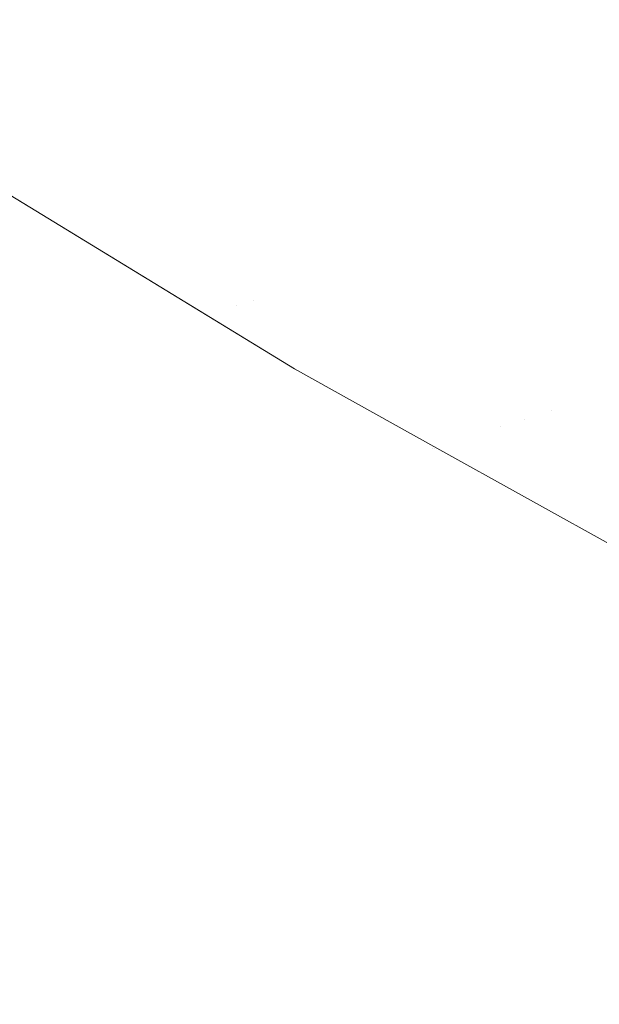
# Model space of a CAD drawing. Header units: centimetres. Extents: x -62 to 63, y 4 to 6.
# Tile 162 of 256: x -19.9248 to -19.9074, y 4.5635 to 4.5931. Entities that reach past the tile are written whole.
import ezdxf

# ---------------------------------------------------------------- set-up
doc = ezdxf.new("R2010")
doc.units = ezdxf.units.CM
doc.header["$LTSCALE"] = 2.54
doc.layers.add('Lucido design-1', color=7, linetype='Continuous')

# ---------------------------------------------------------------- blocks, each defined once
blk = doc.blocks.new('Gruppo-4-1')
at = {"color": 7, "linetype": 'Continuous', "lineweight": 9}
blk.add_3dface([(-61.851453, 5.900212, -2276.22217), (-61.851453, 4.300212, -2276.22217), (62.978378, 4.300212, -2276.22217), (62.978378, 5.900212, -2276.22217)], dxfattribs=at)
for points, invisible_edges in [([(-19.915365, 4.596865, -2276.681912), (-19.914354, 4.597141, -2276.680769), (-19.908376, 4.593277, -2276.680769), (-19.909372, 4.592991, -2276.681912)], 15), ([(-19.909372, 4.592991, -2276.681912), (-19.910338, 4.592714, -2276.683058), (-19.916346, 4.596598, -2276.683058), (-19.915365, 4.596865, -2276.681912)], 15), ([(-19.917297, 4.596339, -2276.684208), (-19.916346, 4.596598, -2276.683058), (-19.910338, 4.592714, -2276.683058), (-19.911273, 4.592445, -2276.684208)], 15), ([(-19.911273, 4.592445, -2276.684208), (-19.912178, 4.592185, -2276.68536), (-19.918216, 4.596088, -2276.68536), (-19.917297, 4.596339, -2276.684208)], 15), ([(-19.913053, 4.591934, -2276.686516), (-19.913898, 4.591691, -2276.687674), (-19.919964, 4.595612, -2276.687674), (-19.919105, 4.595846, -2276.686516)], 15), ([(-19.919105, 4.595846, -2276.686516), (-19.918216, 4.596088, -2276.68536), (-19.912178, 4.592185, -2276.68536), (-19.913053, 4.591934, -2276.686516)], 15), ([(-19.920791, 4.595386, -2276.688833), (-19.919964, 4.595612, -2276.687674), (-19.913898, 4.591691, -2276.687674), (-19.914712, 4.591457, -2276.688833)], 15), ([(-19.914712, 4.591457, -2276.688833), (-19.915497, 4.591231, -2276.689995), (-19.921588, 4.595169, -2276.689995), (-19.920791, 4.595386, -2276.688833)], 15), ([(-19.916251, 4.591014, -2276.691158), (-19.916976, 4.590806, -2276.692323), (-19.923091, 4.594759, -2276.692323), (-19.922355, 4.59496, -2276.691158)], 15), ([(-19.922355, 4.59496, -2276.691158), (-19.921588, 4.595169, -2276.689995), (-19.915497, 4.591231, -2276.689995), (-19.916251, 4.591014, -2276.691158)], 15), ([(-19.923797, 4.594567, -2276.693488), (-19.923091, 4.594759, -2276.692323), (-19.916976, 4.590806, -2276.692323), (-19.917671, 4.590607, -2276.693488)], 15), ([(-19.925119, 4.594207, -2276.695821), (-19.924473, 4.594383, -2276.694654), (-19.918336, 4.590415, -2276.694654), (-19.918971, 4.590233, -2276.695821)], 15), ([(-19.917671, 4.590607, -2276.693488), (-19.918336, 4.590415, -2276.694654), (-19.924473, 4.594383, -2276.694654), (-19.923797, 4.594567, -2276.693488)], 15), ([(-19.918971, 4.590233, -2276.695821), (-19.919577, 4.590059, -2276.696987), (-19.925734, 4.594039, -2276.696987), (-19.925119, 4.594207, -2276.695821)], 15), ([(-19.920154, 4.589893, -2276.698154), (-19.920701, 4.589736, -2276.699319), (-19.926877, 4.593727, -2276.699319), (-19.92632, 4.593879, -2276.698154)], 15), ([(-19.92632, 4.593879, -2276.698154), (-19.925734, 4.594039, -2276.696987), (-19.919577, 4.590059, -2276.696987), (-19.920154, 4.589893, -2276.698154)], 15), ([(-19.92122, 4.589587, -2276.700485), (-19.921709, 4.589446, -2276.701649), (-19.927901, 4.593448, -2276.701649), (-19.927403, 4.593584, -2276.700485)], 15), ([(-19.927403, 4.593584, -2276.700485), (-19.926877, 4.593727, -2276.699319), (-19.920701, 4.589736, -2276.699319), (-19.92122, 4.589587, -2276.700485)], 15), ([(-19.90109, 4.589733, -2276.67963), (-19.902099, 4.589427, -2276.680769), (-19.908376, 4.593277, -2276.680769), (-19.907351, 4.593572, -2276.67963)], 15), ([(-19.92922, 4.593089, -2276.705134), (-19.928809, 4.593201, -2276.703974), (-19.922603, 4.589189, -2276.703974), (-19.923007, 4.589073, -2276.705134)], 15), ([(-19.92217, 4.589314, -2276.702812), (-19.922603, 4.589189, -2276.703974), (-19.928809, 4.593201, -2276.703974), (-19.928369, 4.593321, -2276.702812)], 15), ([(-19.928369, 4.593321, -2276.702812), (-19.927901, 4.593448, -2276.701649), (-19.921709, 4.589446, -2276.701649), (-19.92217, 4.589314, -2276.702812)], 15), ([(-19.909372, 4.592991, -2276.681912), (-19.908376, 4.593277, -2276.680769), (-19.902099, 4.589427, -2276.680769), (-19.903078, 4.589131, -2276.681912)], 15), ([(-19.923732, 4.588865, -2276.707447), (-19.924053, 4.588772, -2276.7086), (-19.930283, 4.592799, -2276.7086), (-19.929956, 4.592888, -2276.707447)], 15), ([(-19.929956, 4.592888, -2276.707447), (-19.929602, 4.592984, -2276.706291), (-19.923384, 4.588965, -2276.706291), (-19.923732, 4.588865, -2276.707447)], 15), ([(-19.923007, 4.589073, -2276.705134), (-19.923384, 4.588965, -2276.706291), (-19.929602, 4.592984, -2276.706291), (-19.92922, 4.593089, -2276.705134)], 15), ([(-19.903078, 4.589131, -2276.681912), (-19.904027, 4.588843, -2276.683058), (-19.910338, 4.592714, -2276.683058), (-19.909372, 4.592991, -2276.681912)], 15), ([(-19.931096, 4.592577, -2276.712043), (-19.930852, 4.592644, -2276.710899), (-19.924614, 4.588611, -2276.710899), (-19.924854, 4.588542, -2276.712043)], 15), ([(-19.924347, 4.588688, -2276.709751), (-19.924614, 4.588611, -2276.710899), (-19.930852, 4.592644, -2276.710899), (-19.930581, 4.592718, -2276.709751)], 15), ([(-19.930581, 4.592718, -2276.709751), (-19.930283, 4.592799, -2276.7086), (-19.924053, 4.588772, -2276.7086), (-19.924347, 4.588688, -2276.709751)], 15), ([(-19.911273, 4.592445, -2276.684208), (-19.910338, 4.592714, -2276.683058), (-19.904027, 4.588843, -2276.683058), (-19.904946, 4.588565, -2276.684208)], 15), ([(-19.904946, 4.588565, -2276.684208), (-19.905836, 4.588295, -2276.68536), (-19.912178, 4.592185, -2276.68536), (-19.911273, 4.592445, -2276.684208)], 15), ([(-19.913053, 4.591934, -2276.686516), (-19.912178, 4.592185, -2276.68536), (-19.905836, 4.588295, -2276.68536), (-19.906696, 4.588035, -2276.686516)], 15), ([(-19.906696, 4.588035, -2276.686516), (-19.907527, 4.587783, -2276.687674), (-19.913898, 4.591691, -2276.687674), (-19.913053, 4.591934, -2276.686516)], 15), ([(-19.908328, 4.587541, -2276.688833), (-19.909099, 4.587307, -2276.689995), (-19.915497, 4.591231, -2276.689995), (-19.914712, 4.591457, -2276.688833)], 15), ([(-19.914712, 4.591457, -2276.688833), (-19.913898, 4.591691, -2276.687674), (-19.907527, 4.587783, -2276.687674), (-19.908328, 4.587541, -2276.688833)], 15), ([(-19.916251, 4.591014, -2276.691158), (-19.915497, 4.591231, -2276.689995), (-19.909099, 4.587307, -2276.689995), (-19.909841, 4.587083, -2276.691158)], 15), ([(-19.909841, 4.587083, -2276.691158), (-19.910553, 4.586867, -2276.692323), (-19.916976, 4.590806, -2276.692323), (-19.916251, 4.591014, -2276.691158)], 15), ([(-19.911236, 4.58666, -2276.693488), (-19.91189, 4.586462, -2276.694654), (-19.918336, 4.590415, -2276.694654), (-19.917671, 4.590607, -2276.693488)], 15), ([(-19.917671, 4.590607, -2276.693488), (-19.916976, 4.590806, -2276.692323), (-19.910553, 4.586867, -2276.692323), (-19.911236, 4.58666, -2276.693488)], 15), ([(-19.912515, 4.586273, -2276.695821), (-19.913111, 4.586093, -2276.696987), (-19.919577, 4.590059, -2276.696987), (-19.918971, 4.590233, -2276.695821)], 15), ([(-19.918971, 4.590233, -2276.695821), (-19.918336, 4.590415, -2276.694654), (-19.91189, 4.586462, -2276.694654), (-19.912515, 4.586273, -2276.695821)], 15), ([(-19.920154, 4.589893, -2276.698154), (-19.919577, 4.590059, -2276.696987), (-19.913111, 4.586093, -2276.696987), (-19.913677, 4.585921, -2276.698154)], 15), ([(-19.92122, 4.589587, -2276.700485), (-19.920701, 4.589736, -2276.699319), (-19.914216, 4.585758, -2276.699319), (-19.914725, 4.585604, -2276.700485)], 15), ([(-19.913677, 4.585921, -2276.698154), (-19.914216, 4.585758, -2276.699319), (-19.920701, 4.589736, -2276.699319), (-19.920154, 4.589893, -2276.698154)], 15), ([(-19.92217, 4.589314, -2276.702812), (-19.921709, 4.589446, -2276.701649), (-19.915207, 4.585458, -2276.701649), (-19.91566, 4.585321, -2276.702812)], 15), ([(-19.914725, 4.585604, -2276.700485), (-19.915207, 4.585458, -2276.701649), (-19.921709, 4.589446, -2276.701649), (-19.92122, 4.589587, -2276.700485)], 15), ([(-19.916483, 4.585071, -2276.705134), (-19.916853, 4.584959, -2276.706291), (-19.923384, 4.588965, -2276.706291), (-19.923007, 4.589073, -2276.705134)], 15), ([(-19.923007, 4.589073, -2276.705134), (-19.922603, 4.589189, -2276.703974), (-19.916085, 4.585192, -2276.703974), (-19.916483, 4.585071, -2276.705134)], 15), ([(-19.91566, 4.585321, -2276.702812), (-19.916085, 4.585192, -2276.703974), (-19.922603, 4.589189, -2276.703974), (-19.92217, 4.589314, -2276.702812)], 15), ([(-19.924347, 4.588688, -2276.709751), (-19.924053, 4.588772, -2276.7086), (-19.917511, 4.58476, -2276.7086), (-19.9178, 4.584673, -2276.709751)], 15), ([(-19.917196, 4.584856, -2276.707447), (-19.917511, 4.58476, -2276.7086), (-19.924053, 4.588772, -2276.7086), (-19.923732, 4.588865, -2276.707447)], 15), ([(-19.923732, 4.588865, -2276.707447), (-19.923384, 4.588965, -2276.706291), (-19.916853, 4.584959, -2276.706291), (-19.917196, 4.584856, -2276.707447)], 15), ([(-19.925254, 4.588427, -2276.714322), (-19.925067, 4.588481, -2276.713185), (-19.918508, 4.584458, -2276.713185), (-19.918851, 4.584354, -2276.715456)], 15), ([(-19.918298, 4.584522, -2276.712043), (-19.918508, 4.584458, -2276.713185), (-19.925067, 4.588481, -2276.713185), (-19.924854, 4.588542, -2276.712043)], 15), ([(-19.924854, 4.588542, -2276.712043), (-19.924614, 4.588611, -2276.710899), (-19.918062, 4.584593, -2276.710899), (-19.918298, 4.584522, -2276.712043)], 15), ([(-19.9178, 4.584673, -2276.709751), (-19.918062, 4.584593, -2276.710899), (-19.924614, 4.588611, -2276.710899), (-19.924347, 4.588688, -2276.709751)], 15), ([(-19.919681, 4.584103, -2276.928615), (-19.92626, 4.588138, -2276.928615), (-19.926079, 4.58819, -2276.926967), (-19.919503, 4.584157, -2276.926967)], 15), ([(-19.919503, 4.584157, -2276.926967), (-19.926079, 4.58819, -2276.926967), (-19.925953, 4.588226, -2276.925344), (-19.919379, 4.584194, -2276.925344)], 15), ([(-19.919379, 4.584194, -2276.925344), (-19.925953, 4.588226, -2276.925344), (-19.925879, 4.588248, -2276.923745), (-19.919306, 4.584216, -2276.923745)], 15), ([(-19.919306, 4.584216, -2276.923745), (-19.925879, 4.588248, -2276.923745), (-19.925837, 4.588284, -2276.92217), (-19.916553, 4.58261, -2276.92217)], 11), ([(-19.925837, 4.588284, -2276.72217), (-19.919258, 4.584263, -2276.72217), (-19.916553, 4.58261, -2276.92217), (-19.925837, 4.588284, -2276.92217)], 10), ([(-19.919258, 4.584263, -2276.72217), (-19.925837, 4.588284, -2276.72217), (-19.925807, 4.588268, -2276.71995), (-19.919235, 4.584238, -2276.71995)], 14), ([(-19.919235, 4.584238, -2276.71995), (-19.925807, 4.588268, -2276.71995), (-19.925661, 4.58831, -2276.717712), (-19.919092, 4.584281, -2276.717712)], 15), ([(-19.919092, 4.584281, -2276.717712), (-19.925661, 4.58831, -2276.717712), (-19.925416, 4.588381, -2276.715456), (-19.918851, 4.584354, -2276.715456)], 15), ([(-19.918851, 4.584354, -2276.715456), (-19.925416, 4.588381, -2276.715456), (-19.925254, 4.588427, -2276.714322)], 11), ([(-19.920977, 4.58371, -2276.935444), (-19.927579, 4.587759, -2276.935444), (-19.927155, 4.587881, -2276.933702), (-19.92056, 4.583837, -2276.933702)], 15), ([(-19.92056, 4.583837, -2276.933702), (-19.927155, 4.587881, -2276.933702), (-19.926795, 4.587985, -2276.931982), (-19.920207, 4.583944, -2276.931982)], 15), ([(-19.920207, 4.583944, -2276.931982), (-19.926795, 4.587985, -2276.931982), (-19.926498, 4.58807, -2276.930287), (-19.919915, 4.584032, -2276.930287)], 15), ([(-19.919915, 4.584032, -2276.930287), (-19.926498, 4.58807, -2276.930287), (-19.92626, 4.588138, -2276.928615), (-19.919681, 4.584103, -2276.928615)], 15), ([(-19.900031, 4.584155, -2276.686516), (-19.900847, 4.583895, -2276.687674), (-19.907527, 4.587783, -2276.687674), (-19.906696, 4.588035, -2276.686516)], 15), ([(-19.922014, 4.583397, -2276.938998), (-19.928633, 4.587456, -2276.938998), (-19.928071, 4.587618, -2276.93721), (-19.921461, 4.583564, -2276.93721)], 15), ([(-19.921461, 4.583564, -2276.93721), (-19.928071, 4.587618, -2276.93721), (-19.927579, 4.587759, -2276.935444), (-19.920977, 4.58371, -2276.935444)], 15), ([(-19.908328, 4.587541, -2276.688833), (-19.907527, 4.587783, -2276.687674), (-19.900847, 4.583895, -2276.687674), (-19.901633, 4.583644, -2276.688833)], 15), ([(-19.923338, 4.582995, -2276.942641), (-19.92998, 4.587069, -2276.942641), (-19.929269, 4.587274, -2276.940809), (-19.922639, 4.583207, -2276.940809)], 15), ([(-19.922639, 4.583207, -2276.940809), (-19.929269, 4.587274, -2276.940809), (-19.928633, 4.587456, -2276.938998), (-19.922014, 4.583397, -2276.938998)], 15), ([(-19.909841, 4.587083, -2276.691158), (-19.909099, 4.587307, -2276.689995), (-19.902391, 4.583402, -2276.689995), (-19.903119, 4.58317, -2276.691158)], 15), ([(-19.901633, 4.583644, -2276.688833), (-19.902391, 4.583402, -2276.689995), (-19.909099, 4.587307, -2276.689995), (-19.908328, 4.587541, -2276.688833)], 15), ([(-19.924115, 4.58276, -2276.944493), (-19.930771, 4.586842, -2276.944493), (-19.92998, 4.587069, -2276.942641), (-19.923338, 4.582995, -2276.942641)], 15), ([(-19.903119, 4.58317, -2276.691158), (-19.903819, 4.582947, -2276.692323), (-19.910553, 4.586867, -2276.692323), (-19.909841, 4.587083, -2276.691158)], 15), ([(-19.924973, 4.5825, -2276.946366), (-19.931644, 4.586591, -2276.946366), (-19.930771, 4.586842, -2276.944493), (-19.924115, 4.58276, -2276.944493)], 15), ([(-19.904489, 4.582733, -2276.693488), (-19.905131, 4.582528, -2276.694654), (-19.91189, 4.586462, -2276.694654), (-19.911236, 4.58666, -2276.693488)], 15), ([(-19.911236, 4.58666, -2276.693488), (-19.910553, 4.586867, -2276.692323), (-19.903819, 4.582947, -2276.692323), (-19.904489, 4.582733, -2276.693488)], 15), ([(-19.912515, 4.586273, -2276.695821), (-19.91189, 4.586462, -2276.694654), (-19.905131, 4.582528, -2276.694654), (-19.905745, 4.582332, -2276.695821)], 15), ([(-19.913677, 4.585921, -2276.698154), (-19.913111, 4.586093, -2276.696987), (-19.90633, 4.582146, -2276.696987), (-19.906887, 4.581968, -2276.698154)], 15), ([(-19.905745, 4.582332, -2276.695821), (-19.90633, 4.582146, -2276.696987), (-19.913111, 4.586093, -2276.696987), (-19.912515, 4.586273, -2276.695821)], 15), ([(-19.906887, 4.581968, -2276.698154), (-19.907415, 4.581799, -2276.699319), (-19.914216, 4.585758, -2276.699319), (-19.913677, 4.585921, -2276.698154)], 15), ([(-19.907916, 4.58164, -2276.700485), (-19.908389, 4.581489, -2276.701649), (-19.915207, 4.585458, -2276.701649), (-19.914725, 4.585604, -2276.700485)], 15), ([(-19.914725, 4.585604, -2276.700485), (-19.914216, 4.585758, -2276.699319), (-19.907415, 4.581799, -2276.699319), (-19.907916, 4.58164, -2276.700485)], 15), ([(-19.916483, 4.585071, -2276.705134), (-19.916085, 4.585192, -2276.703974), (-19.909251, 4.581214, -2276.703974), (-19.909642, 4.581089, -2276.705134)], 15), ([(-19.908834, 4.581347, -2276.702812), (-19.909251, 4.581214, -2276.703974), (-19.916085, 4.585192, -2276.703974), (-19.91566, 4.585321, -2276.702812)], 15), ([(-19.91566, 4.585321, -2276.702812), (-19.915207, 4.585458, -2276.701649), (-19.908389, 4.581489, -2276.701649), (-19.908834, 4.581347, -2276.702812)], 15), ([(-19.917196, 4.584856, -2276.707447), (-19.916853, 4.584959, -2276.706291), (-19.910005, 4.580973, -2276.706291), (-19.910342, 4.580866, -2276.707447)], 15), ([(-19.909642, 4.581089, -2276.705134), (-19.910005, 4.580973, -2276.706291), (-19.916853, 4.584959, -2276.706291), (-19.916483, 4.585071, -2276.705134)], 15), ([(-19.918298, 4.584522, -2276.712043), (-19.918062, 4.584593, -2276.710899), (-19.911193, 4.580594, -2276.710899), (-19.91163, 4.580455, -2276.713185)], 15), ([(-19.911193, 4.580594, -2276.710899), (-19.918062, 4.584593, -2276.710899), (-19.9178, 4.584673, -2276.709751)], 11), ([(-19.9178, 4.584673, -2276.709751), (-19.917511, 4.58476, -2276.7086), (-19.910652, 4.580767, -2276.7086), (-19.911193, 4.580594, -2276.710899)], 15), ([(-19.910342, 4.580866, -2276.707447), (-19.910652, 4.580767, -2276.7086), (-19.917511, 4.58476, -2276.7086), (-19.917196, 4.584856, -2276.707447)], 15), ([(-19.918851, 4.584354, -2276.715456), (-19.911967, 4.580347, -2276.715456), (-19.912204, 4.580272, -2276.717712), (-19.919092, 4.584281, -2276.717712)], 15), ([(-19.918508, 4.584458, -2276.713185), (-19.91163, 4.580455, -2276.713185), (-19.911967, 4.580347, -2276.715456), (-19.918851, 4.584354, -2276.715456)], 15), ([(-19.91163, 4.580455, -2276.713185), (-19.918508, 4.584458, -2276.713185), (-19.918298, 4.584522, -2276.712043)], 11), ([(-19.919915, 4.584032, -2276.930287), (-19.913012, 4.580014, -2276.930287), (-19.913299, 4.579922, -2276.931982), (-19.920207, 4.583944, -2276.931982)], 15), ([(-19.919681, 4.584103, -2276.928615), (-19.912782, 4.580087, -2276.928615), (-19.913012, 4.580014, -2276.930287), (-19.919915, 4.584032, -2276.930287)], 15), ([(-19.919503, 4.584157, -2276.926967), (-19.912608, 4.580143, -2276.926967), (-19.912782, 4.580087, -2276.928615), (-19.919681, 4.584103, -2276.928615)], 15), ([(-19.919379, 4.584194, -2276.925344), (-19.912486, 4.580182, -2276.925344), (-19.912608, 4.580143, -2276.926967), (-19.919503, 4.584157, -2276.926967)], 15), ([(-19.919306, 4.584216, -2276.923745), (-19.912414, 4.580205, -2276.923745), (-19.912486, 4.580182, -2276.925344), (-19.919379, 4.584194, -2276.925344)], 15), ([(-19.912414, 4.580205, -2276.923745), (-19.919306, 4.584216, -2276.923745), (-19.916553, 4.58261, -2276.92217)], 11), ([(-19.919258, 4.584263, -2276.72217), (-19.916553, 4.58261, -2276.72217), (-19.916553, 4.58261, -2276.92217)], 10), ([(-19.916553, 4.58261, -2276.72217), (-19.919258, 4.584263, -2276.72217), (-19.919235, 4.584238, -2276.71995)], 10), ([(-19.919092, 4.584281, -2276.717712), (-19.912204, 4.580272, -2276.717712), (-19.912345, 4.580227, -2276.71995), (-19.919235, 4.584238, -2276.71995)], 15), ([(-19.916553, 4.58261, -2276.72217), (-19.919235, 4.584238, -2276.71995), (-19.912345, 4.580227, -2276.71995)], 11), ([(-19.920977, 4.58371, -2276.935444), (-19.914055, 4.579681, -2276.935444), (-19.91453, 4.57953, -2276.93721), (-19.921461, 4.583564, -2276.93721)], 15), ([(-19.92056, 4.583837, -2276.933702), (-19.913646, 4.579812, -2276.933702), (-19.914055, 4.579681, -2276.935444), (-19.920977, 4.58371, -2276.935444)], 15), ([(-19.920207, 4.583944, -2276.931982), (-19.913299, 4.579922, -2276.931982), (-19.913646, 4.579812, -2276.933702), (-19.92056, 4.583837, -2276.933702)], 15), ([(-19.921461, 4.583564, -2276.93721), (-19.91453, 4.57953, -2276.93721), (-19.915073, 4.579356, -2276.938998), (-19.922014, 4.583397, -2276.938998)], 15), ([(-19.922639, 4.583207, -2276.940809), (-19.915687, 4.579161, -2276.940809), (-19.916374, 4.578941, -2276.942641), (-19.923338, 4.582995, -2276.942641)], 15), ([(-19.922014, 4.583397, -2276.938998), (-19.915073, 4.579356, -2276.938998), (-19.915687, 4.579161, -2276.940809), (-19.922639, 4.583207, -2276.940809)], 15), ([(-19.923338, 4.582995, -2276.942641), (-19.916374, 4.578941, -2276.942641), (-19.917137, 4.578698, -2276.944493), (-19.924115, 4.58276, -2276.944493)], 15), ([(-19.924115, 4.58276, -2276.944493), (-19.917137, 4.578698, -2276.944493), (-19.917979, 4.578429, -2276.946366), (-19.924973, 4.5825, -2276.946366)], 15), ([(-19.916553, 4.58261, -2276.92217), (-19.912357, 4.580273, -2276.92217), (-19.912414, 4.580205, -2276.923745)], 10), ([(-19.912357, 4.580273, -2276.92217), (-19.916553, 4.58261, -2276.92217), (-19.916553, 4.58261, -2276.72217), (-19.912357, 4.580273, -2276.72217)], 10), ([(-19.912345, 4.580227, -2276.71995), (-19.912357, 4.580273, -2276.72217), (-19.916553, 4.58261, -2276.72217)], 9), ([(-19.925915, 4.582215, -2276.948259), (-19.918904, 4.578134, -2276.948259), (-19.919914, 4.577812, -2276.95017), (-19.926943, 4.581904, -2276.95017)], 15), ([(-19.924973, 4.5825, -2276.946366), (-19.917979, 4.578429, -2276.946366), (-19.918904, 4.578134, -2276.948259), (-19.925915, 4.582215, -2276.948259)], 15), ([(-19.899778, 4.57804, -2276.698154), (-19.900296, 4.577866, -2276.699319), (-19.907415, 4.581799, -2276.699319), (-19.906887, 4.581968, -2276.698154)], 15), ([(-19.926943, 4.581904, -2276.95017), (-19.919914, 4.577812, -2276.95017), (-19.921011, 4.577462, -2276.952099), (-19.928061, 4.581565, -2276.952099)], 15), ([(-19.900787, 4.577701, -2276.700485), (-19.901251, 4.577545, -2276.701649), (-19.908389, 4.581489, -2276.701649), (-19.907916, 4.58164, -2276.700485)], 15), ([(-19.907916, 4.58164, -2276.700485), (-19.907415, 4.581799, -2276.699319), (-19.900296, 4.577866, -2276.699319), (-19.900787, 4.577701, -2276.700485)], 15), ([(-19.928061, 4.581565, -2276.952099), (-19.921011, 4.577462, -2276.952099), (-19.9222, 4.577083, -2276.954044), (-19.929271, 4.581199, -2276.954044)], 15), ([(-19.902097, 4.57726, -2276.703974), (-19.909251, 4.581214, -2276.703974), (-19.908834, 4.581347, -2276.702812)], 11), ([(-19.908834, 4.581347, -2276.702812), (-19.908389, 4.581489, -2276.701649), (-19.901251, 4.577545, -2276.701649), (-19.902097, 4.57726, -2276.703974)], 15), ([(-19.929271, 4.581199, -2276.954044), (-19.9222, 4.577083, -2276.954044), (-19.923483, 4.576673, -2276.956004), (-19.930578, 4.580803, -2276.956004)], 15), ([(-19.902836, 4.577012, -2276.706291), (-19.910005, 4.580973, -2276.706291), (-19.909642, 4.581089, -2276.705134)], 11), ([(-19.909642, 4.581089, -2276.705134), (-19.909251, 4.581214, -2276.703974), (-19.902097, 4.57726, -2276.703974), (-19.902836, 4.577012, -2276.706291)], 15), ([(-19.930578, 4.580803, -2276.956004), (-19.923483, 4.576673, -2276.956004), (-19.924862, 4.576233, -2276.957979), (-19.931982, 4.580378, -2276.957979)], 15), ([(-19.904001, 4.57662, -2276.710899), (-19.911193, 4.580594, -2276.710899), (-19.910652, 4.580767, -2276.7086), (-19.90347, 4.576799, -2276.7086)], 15), ([(-19.90347, 4.576799, -2276.7086), (-19.910652, 4.580767, -2276.7086), (-19.910342, 4.580866, -2276.707447)], 11), ([(-19.910342, 4.580866, -2276.707447), (-19.910005, 4.580973, -2276.706291), (-19.902836, 4.577012, -2276.706291), (-19.90347, 4.576799, -2276.7086)], 15), ([(-19.90476, 4.576365, -2276.715456), (-19.911967, 4.580347, -2276.715456), (-19.91163, 4.580455, -2276.713185), (-19.90443, 4.576476, -2276.713185)], 15), ([(-19.90443, 4.576476, -2276.713185), (-19.91163, 4.580455, -2276.713185), (-19.911193, 4.580594, -2276.710899), (-19.904001, 4.57662, -2276.710899)], 15), ([(-19.90556, 4.576097, -2276.928615), (-19.912782, 4.580087, -2276.928615), (-19.912608, 4.580143, -2276.926967), (-19.905389, 4.576154, -2276.926967)], 15), ([(-19.905389, 4.576154, -2276.926967), (-19.912608, 4.580143, -2276.926967), (-19.912486, 4.580182, -2276.925344), (-19.905269, 4.576194, -2276.925344)], 15), ([(-19.905269, 4.576194, -2276.925344), (-19.912486, 4.580182, -2276.925344), (-19.912414, 4.580205, -2276.923745), (-19.905199, 4.576218, -2276.923745)], 15), ([(-19.905199, 4.576218, -2276.923745), (-19.912414, 4.580205, -2276.923745), (-19.912357, 4.580273, -2276.92217)], 11), ([(-19.912357, 4.580273, -2276.92217), (-19.90302, 4.575073, -2276.92217), (-19.905199, 4.576218, -2276.923745)], 10), ([(-19.90302, 4.575073, -2276.92217), (-19.912357, 4.580273, -2276.92217), (-19.912357, 4.580273, -2276.72217), (-19.905156, 4.576263, -2276.72217)], 10), ([(-19.905156, 4.576263, -2276.72217), (-19.912357, 4.580273, -2276.72217), (-19.912345, 4.580227, -2276.71995)], 10), ([(-19.905131, 4.576241, -2276.71995), (-19.912345, 4.580227, -2276.71995), (-19.912204, 4.580272, -2276.717712), (-19.904993, 4.576287, -2276.717712)], 15), ([(-19.912345, 4.580227, -2276.71995), (-19.905131, 4.576241, -2276.71995), (-19.905156, 4.576263, -2276.72217)], 11), ([(-19.904993, 4.576287, -2276.717712), (-19.912204, 4.580272, -2276.717712), (-19.911967, 4.580347, -2276.715456), (-19.90476, 4.576365, -2276.715456)], 15), ([(-19.906407, 4.575812, -2276.933702), (-19.913646, 4.579812, -2276.933702), (-19.913299, 4.579922, -2276.931982), (-19.906066, 4.575926, -2276.931982)], 15), ([(-19.906066, 4.575926, -2276.931982), (-19.913299, 4.579922, -2276.931982), (-19.913012, 4.580014, -2276.930287), (-19.905785, 4.576021, -2276.930287)], 15), ([(-19.905785, 4.576021, -2276.930287), (-19.913012, 4.580014, -2276.930287), (-19.912782, 4.580087, -2276.928615), (-19.90556, 4.576097, -2276.928615)], 15), ([(-19.907274, 4.57552, -2276.93721), (-19.91453, 4.57953, -2276.93721), (-19.914055, 4.579681, -2276.935444), (-19.906809, 4.575677, -2276.935444)], 15), ([(-19.906809, 4.575677, -2276.935444), (-19.914055, 4.579681, -2276.935444), (-19.913646, 4.579812, -2276.933702), (-19.906407, 4.575812, -2276.933702)], 15), ([(-19.908409, 4.575139, -2276.940809), (-19.915687, 4.579161, -2276.940809), (-19.915073, 4.579356, -2276.938998), (-19.907807, 4.575341, -2276.938998)], 15), ([(-19.907807, 4.575341, -2276.938998), (-19.915073, 4.579356, -2276.938998), (-19.91453, 4.57953, -2276.93721), (-19.907274, 4.57552, -2276.93721)], 15), ([(-19.909082, 4.574913, -2276.942641), (-19.916374, 4.578941, -2276.942641), (-19.915687, 4.579161, -2276.940809), (-19.908409, 4.575139, -2276.940809)], 15), ([(-19.910658, 4.574383, -2276.946366), (-19.917979, 4.578429, -2276.946366), (-19.917137, 4.578698, -2276.944493), (-19.909831, 4.574661, -2276.944493)], 15), ([(-19.909831, 4.574661, -2276.944493), (-19.917137, 4.578698, -2276.944493), (-19.916374, 4.578941, -2276.942641), (-19.909082, 4.574913, -2276.942641)], 15), ([(-19.911564, 4.574079, -2276.948259), (-19.918904, 4.578134, -2276.948259), (-19.917979, 4.578429, -2276.946366), (-19.910658, 4.574383, -2276.946366)], 15), ([(-19.912555, 4.573746, -2276.95017), (-19.919914, 4.577812, -2276.95017), (-19.918904, 4.578134, -2276.948259), (-19.911564, 4.574079, -2276.948259)], 15), ([(-19.913631, 4.573384, -2276.952099), (-19.921011, 4.577462, -2276.952099), (-19.919914, 4.577812, -2276.95017), (-19.912555, 4.573746, -2276.95017)], 15), ([(-19.914797, 4.572992, -2276.954044), (-19.9222, 4.577083, -2276.954044), (-19.921011, 4.577462, -2276.952099), (-19.913631, 4.573384, -2276.952099)], 15), ([(-19.916055, 4.572569, -2276.956004), (-19.923483, 4.576673, -2276.956004), (-19.9222, 4.577083, -2276.954044), (-19.914797, 4.572992, -2276.954044)], 15), ([(-19.917408, 4.572114, -2276.957979), (-19.924862, 4.576233, -2276.957979), (-19.923483, 4.576673, -2276.956004), (-19.916055, 4.572569, -2276.956004)], 15), ([(-19.91886, 4.571627, -2276.959966), (-19.926342, 4.575761, -2276.959966), (-19.924862, 4.576233, -2276.957979), (-19.917408, 4.572114, -2276.957979)], 15), ([(-19.920412, 4.571105, -2276.961965), (-19.927924, 4.575256, -2276.961965), (-19.926342, 4.575761, -2276.959966), (-19.91886, 4.571627, -2276.959966)], 15), ([(-19.907274, 4.57552, -2276.93721), (-19.89969, 4.571542, -2276.93721), (-19.900212, 4.571357, -2276.938998), (-19.907807, 4.575341, -2276.938998)], 15), ([(-19.922067, 4.570549, -2276.963974), (-19.929612, 4.574718, -2276.963974), (-19.927924, 4.575256, -2276.961965), (-19.920412, 4.571105, -2276.961965)], 15), ([(-19.908409, 4.575139, -2276.940809), (-19.900801, 4.571149, -2276.940809), (-19.901461, 4.570915, -2276.942641), (-19.909082, 4.574913, -2276.942641)], 15), ([(-19.907807, 4.575341, -2276.938998), (-19.900212, 4.571357, -2276.938998), (-19.900801, 4.571149, -2276.940809), (-19.908409, 4.575139, -2276.940809)], 15), ([(-19.909082, 4.574913, -2276.942641), (-19.901461, 4.570915, -2276.942641), (-19.902194, 4.570655, -2276.944493), (-19.909831, 4.574661, -2276.944493)], 15), ([(-19.92383, 4.569956, -2276.96599), (-19.931409, 4.574145, -2276.96599), (-19.929612, 4.574718, -2276.963974), (-19.922067, 4.570549, -2276.963974)], 15), ([(-19.909831, 4.574661, -2276.944493), (-19.902194, 4.570655, -2276.944493), (-19.903004, 4.570369, -2276.946366), (-19.910658, 4.574383, -2276.946366)], 15), ([(-19.910658, 4.574383, -2276.946366), (-19.903004, 4.570369, -2276.946366), (-19.903892, 4.570054, -2276.948259), (-19.911564, 4.574079, -2276.948259)], 15), ([(-19.925701, 4.569327, -2276.968013), (-19.933317, 4.573536, -2276.968013), (-19.931409, 4.574145, -2276.96599), (-19.92383, 4.569956, -2276.96599)], 15), ([(-19.911564, 4.574079, -2276.948259), (-19.903892, 4.570054, -2276.948259), (-19.904862, 4.569711, -2276.95017), (-19.912555, 4.573746, -2276.95017)], 15), ([(-19.912555, 4.573746, -2276.95017), (-19.904862, 4.569711, -2276.95017), (-19.905917, 4.569337, -2276.952099), (-19.913631, 4.573384, -2276.952099)], 15), ([(-19.913631, 4.573384, -2276.952099), (-19.905917, 4.569337, -2276.952099), (-19.907059, 4.568933, -2276.954044), (-19.914797, 4.572992, -2276.954044)], 15), ([(-19.914797, 4.572992, -2276.954044), (-19.907059, 4.568933, -2276.954044), (-19.908291, 4.568497, -2276.956004), (-19.916055, 4.572569, -2276.956004)], 15), ([(-19.916055, 4.572569, -2276.956004), (-19.908291, 4.568497, -2276.956004), (-19.909617, 4.568028, -2276.957979), (-19.917408, 4.572114, -2276.957979)], 15), ([(-19.917408, 4.572114, -2276.957979), (-19.909617, 4.568028, -2276.957979), (-19.911038, 4.567524, -2276.959966), (-19.91886, 4.571627, -2276.959966)], 15), ([(-19.91886, 4.571627, -2276.959966), (-19.911038, 4.567524, -2276.959966), (-19.912559, 4.566986, -2276.961965), (-19.920412, 4.571105, -2276.961965)], 15), ([(-19.920412, 4.571105, -2276.961965), (-19.912559, 4.566986, -2276.961965), (-19.91418, 4.566412, -2276.963974), (-19.922067, 4.570549, -2276.963974)], 15), ([(-19.922067, 4.570549, -2276.963974), (-19.91418, 4.566412, -2276.963974), (-19.915907, 4.565801, -2276.96599), (-19.92383, 4.569956, -2276.96599)], 15), ([(-19.92383, 4.569956, -2276.96599), (-19.915907, 4.565801, -2276.96599), (-19.91774, 4.565152, -2276.968013), (-19.925701, 4.569327, -2276.968013)], 15), ([(-19.925701, 4.569327, -2276.968013), (-19.91774, 4.565152, -2276.968013), (-19.919683, 4.564464, -2276.97004), (-19.927684, 4.568661, -2276.97004)], 15), ([(-19.900188, 4.564462, -2276.956004), (-19.908291, 4.568497, -2276.956004), (-19.907059, 4.568933, -2276.954044), (-19.898982, 4.564912, -2276.954044)], 15), ([(-19.927684, 4.568661, -2276.97004), (-19.919683, 4.564464, -2276.97004), (-19.921738, 4.563736, -2276.972069), (-19.929782, 4.567956, -2276.972069)], 15), ([(-19.901485, 4.563978, -2276.957979), (-19.909617, 4.568028, -2276.957979), (-19.908291, 4.568497, -2276.956004), (-19.900188, 4.564462, -2276.956004)], 15), ([(-19.902875, 4.56346, -2276.959966), (-19.911038, 4.567524, -2276.959966), (-19.909617, 4.568028, -2276.957979), (-19.901485, 4.563978, -2276.957979)], 15), ([(-19.929782, 4.567956, -2276.972069), (-19.921738, 4.563736, -2276.972069), (-19.923907, 4.562968, -2276.974099), (-19.931997, 4.567212, -2276.974099)], 15), ([(-19.904362, 4.562905, -2276.961965), (-19.912559, 4.566986, -2276.961965), (-19.911038, 4.567524, -2276.959966), (-19.902875, 4.56346, -2276.959966)], 15), ([(-19.931997, 4.567212, -2276.974099), (-19.923907, 4.562968, -2276.974099), (-19.926193, 4.562159, -2276.976126), (-19.934331, 4.566427, -2276.976126)], 15), ([(-19.905949, 4.562313, -2276.963974), (-19.91418, 4.566412, -2276.963974), (-19.912559, 4.566986, -2276.961965), (-19.904362, 4.562905, -2276.961965)], 15), ([(-19.907637, 4.561683, -2276.96599), (-19.915907, 4.565801, -2276.96599), (-19.91418, 4.566412, -2276.963974), (-19.905949, 4.562313, -2276.963974)], 15), ([(-19.909431, 4.561014, -2276.968013), (-19.91774, 4.565152, -2276.968013), (-19.915907, 4.565801, -2276.96599), (-19.907637, 4.561683, -2276.96599)], 15), ([(-19.911331, 4.560306, -2276.97004), (-19.919683, 4.564464, -2276.97004), (-19.91774, 4.565152, -2276.968013), (-19.909431, 4.561014, -2276.968013)], 15), ([(-19.913341, 4.559556, -2276.972069), (-19.921738, 4.563736, -2276.972069), (-19.919683, 4.564464, -2276.97004), (-19.911331, 4.560306, -2276.97004)], 15), ([(-19.915464, 4.558764, -2276.974099), (-19.923907, 4.562968, -2276.974099), (-19.921738, 4.563736, -2276.972069), (-19.913341, 4.559556, -2276.972069)], 15)]:
    blk.add_3dface(points, dxfattribs=dict(at, invisible_edges=invisible_edges))
blk = doc.blocks.new('Gruppo-5-1')
at = {"color": 7}
blk.add_blockref('Gruppo-4-1', (0, 0), dxfattribs=at)

msp = doc.modelspace()

# ---------------------------------------------------------------- block references
at = {"layer": 'Lucido design-1', "color": 7}
msp.add_blockref('Gruppo-5-1', (0, 0), dxfattribs=at)

doc.saveas('drawing.dxf')
